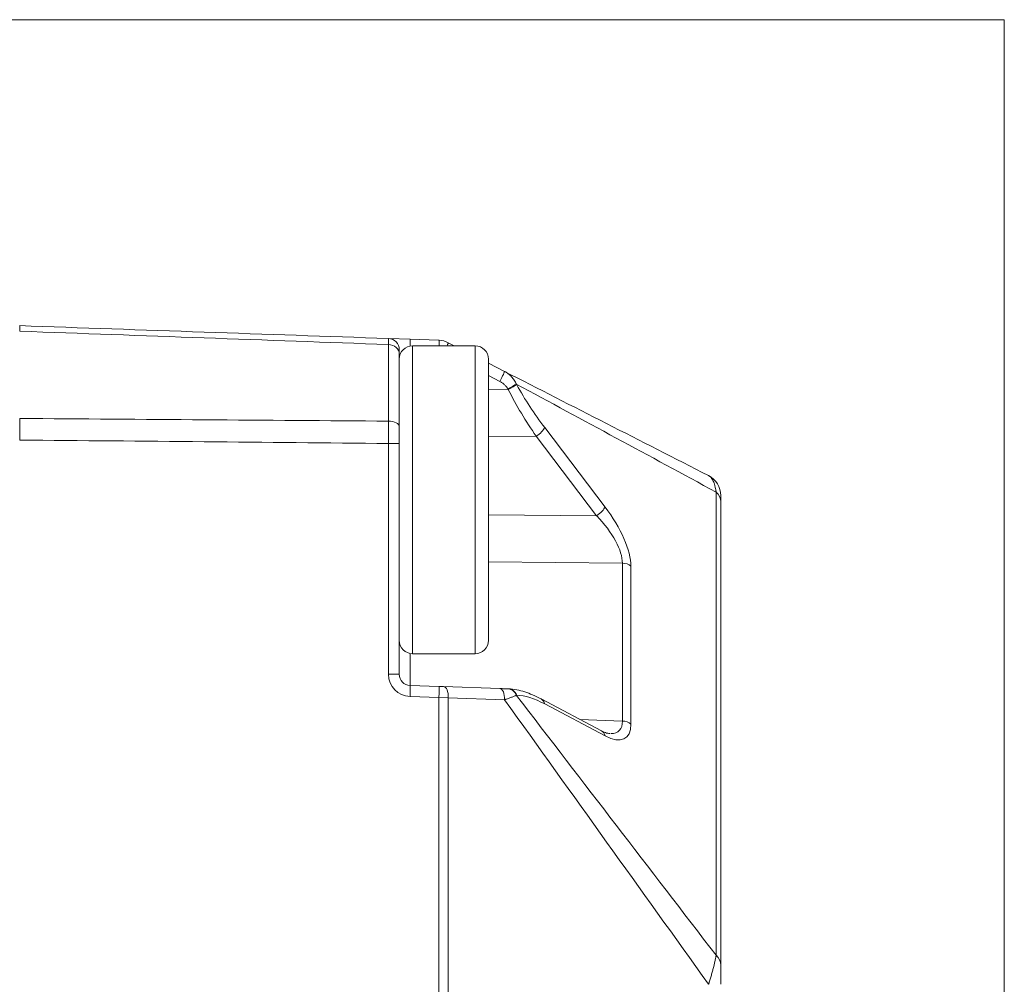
# Model space of a CAD drawing. Header units: millimetres. Extents: x 0 to 837, y 0 to 589.
# Tile 88 of 166: x 489 to 511, y 359 to 380. Entities that reach past the tile are written whole.
import ezdxf

# ---------------------------------------------------------------- set-up
doc = ezdxf.new("R2010")
doc.units = ezdxf.units.MM
doc.layers.add('1', color=7, linetype='Continuous', true_color=0xffffff)

msp = doc.modelspace()

# ---------------------------------------------------------------- linework, layer by layer
at = {"layer": '1', "color": 251, "linetype": 'Continuous', "lineweight": 18}
for q in [(373.329, 380.215), (510.845, 239.555)]:
    msp.add_line((510.845, 380.215), q, dxfattribs=at)
at = {"layer": '1', "color": 143, "linetype": 'Continuous', "lineweight": 18}
for p, q in [((497.054, 373.071), (497.536, 373.054)), ((497.536, 373.054), (498.184, 373.031)), ((498.394, 372.977), (498.526, 372.909)), ((497.295, 372.72), (497.295, 371.096)), ((499.295, 372.517), (499.653, 372.333)), ((497.295, 370.72), (497.295, 365.548)), ((504.495, 369.415), (504.495, 359.036)), ((497.536, 365.298), (498.184, 365.276)), ((498.184, 365.276), (498.289, 365.272)), ((498.289, 365.272), (499.548, 365.228)), ((499.726, 365.222), (499.735, 365.222)), ((501.824, 364.28), (500.47, 364.997)), ((501.824, 364.28), (501.82, 364.282))]:
    msp.add_line(p, q, dxfattribs=at)
at = {"layer": '1', "color": 143, "linetype": 'Continuous', "lineweight": 13}
for p, q in [((497.054, 371.221), (497.054, 372.936)), ((499.548, 372.111), (499.295, 372.24)), ((499.916, 372.05), (499.925, 372.034)), ((499.295, 371.924), (499.735, 371.927)), ((499.735, 371.927), (499.726, 371.943)), ((500.552, 371.075), (501.906, 369.296)), ((497.295, 370.72), (497.054, 370.72)), ((497.054, 365.548), (497.054, 370.72)), ((500.362, 370.88), (499.295, 370.873)), ((501.716, 369.101), (500.362, 370.88)), ((504.392, 359.251), (504.392, 369.63)), ((499.295, 369.122), (501.716, 369.101)), ((502.293, 368.039), (499.295, 368.065)), ((502.293, 364.499), (502.293, 368.039)), ((502.482, 367.97), (502.482, 364.43)), ((497.536, 366.015), (497.536, 365.298)), ((497.054, 365.548), (497.295, 365.548)), ((498.184, 365.026), (497.536, 365.049)), ((498.394, 365.022), (498.184, 365.026)), ((498.184, 256.693), (498.184, 365.026)), ((499.653, 364.978), (498.394, 365.022)), ((498.394, 365.022), (498.394, 256.696)), ((499.925, 365.079), (499.916, 365.08)), ((501.906, 364.167), (500.552, 364.883)), ((501.337, 364.538), (502.293, 364.499))]:
    msp.add_line(p, q, dxfattribs=at)
at = {"layer": '1', "color": 252, "linetype": 'Continuous', "lineweight": 13}
for p, q in [((497.595, 372.646), (497.595, 372.909)), ((498.995, 366.009), (498.995, 372.909)), ((497.595, 366.009), (497.595, 372.646))]:
    msp.add_line(p, q, dxfattribs=at)
at = {"layer": '1', "color": 252, "linetype": 'Continuous', "lineweight": 18}
for p, q in [((498.995, 372.909), (497.595, 372.909)), ((499.295, 372.609), (499.295, 366.309)), ((497.595, 366.009), (498.995, 366.009))]:
    msp.add_line(p, q, dxfattribs=at)
at = {"layer": '1', "color": 143, "linetype": 'Continuous', "lineweight": 18}
for centre, radius, start, end in [((497.045, 372.821), 0.25, 0, 88), ((498.166, 372.532), 0.5, 62.9326, 88), ((503.995, 369.553), 0.5, 0, 62.9326), ((497.545, 365.548), 0.25, 180, 268)]:
    msp.add_arc(centre, radius, start, end, dxfattribs=at)
at = {"layer": '1', "color": 252, "linetype": 'Continuous', "lineweight": 18}
for centre, start, end in [((497.595, 372.609), 90, 180), ((498.995, 372.609), 0, 90), ((497.595, 366.309), 180, 270), ((498.995, 366.309), 270, 0)]:
    msp.add_arc(centre, 0.3, start, end, dxfattribs=at)
at = {"layer": '1', "color": 143, "linetype": 'Continuous', "lineweight": 13}
msp.add_arc((497.554, 365.548), 0.5, 180, 268, dxfattribs=at)
for centre, major_axis, ratio, start_param, end_param in [((497.045, 372.72), (-0.25, 0), 0.865309, 3.141593, 4.677482), ((497.528, 372.804), (-0.009, -0.25), 0.034878, 1.983072, 3.141593), ((498.175, 372.782), (-0.009, -0.25), 0.034878, 2.108565, 3.141593), ((498.28, 372.754), (-0.114, -0.223), 0.031081, 2.356409, 3.141593), ((499.54, 372.111), (0.114, 0.223), 0.031081, 4.72827, 6.283185), ((499.718, 371.943), (0.219, 0.121), 0.016898, 4.742934, 5.838116), ((499.726, 371.927), (-0.219, -0.121), 0.016898, 1.601341, 2.696523), ((501.441, 372.045), (1.867, -2.637), 0.399466, 4.440459, 4.798336), ((501.243, 371.937), (1.824, -2.907), 0.383985, 4.479349, 4.837226), ((497.045, 371.096), (-0.25, 0), 0.501238, 3.141593, 4.677482), ((500.353, 370.967), (-0.199, -0.151), 0.305106, 1.385377, 2.672573), ((503.995, 369.415), (-0.5, 0), 0.707107, 3.141593, 3.796091), ((501.707, 369.189), (-0.199, -0.151), 0.305106, 1.385377, 2.672573), ((501.496, 368.862), (0.863, -1.209), 0.395235, 0.505859, 1.648571), ((501.298, 368.755), (0.917, -0.932), 0.413977, 0.392537, 1.535249), ((502.284, 367.862), (-0.25, 0), 0.707107, 3.796091, 4.677482), ((497.528, 365.049), (-0.009, -0.25), 0.034878, 1.572014, 3.141593), ((498.175, 365.026), (-0.009, -0.25), 0.034878, 1.572014, 3.141593), ((498.28, 365.022), (-0.009, -0.25), 0.454819, 1.586678, 3.141593), ((499.54, 364.978), (0.009, 0.25), 0.454819, 4.72827, 6.283185), ((499.718, 364.972), (0.009, 0.25), 0.874957, 5.188003, 6.283185), ((499.726, 364.972), (-0.009, -0.25), 0.874957, 2.046411, 3.141593), ((501.441, 362.275), (1.874, -2.711), 0.3839, 2.505447, 2.863324), ((500.353, 364.776), (-0.117, -0.221), 0.757824, 2.421108, 3.142099), ((501.298, 365.248), (0.919, -0.964), 0.394251, 5.932291, 6.680803), ((502.284, 364.323), (-0.25, 0), 0.707107, 3.796091, 4.677482), ((501.707, 364.059), (-0.117, -0.221), 0.757824, 2.421108, 3.141576), ((501.496, 365.355), (0.865, -1.236), 0.383064, 5.641253, 6.783965), ((503.995, 359.036), (-0.5, 0), 0.707107, 3.141593, 3.796091)]:
    msp.add_ellipse(centre, major_axis=major_axis, ratio=ratio, start_param=start_param, end_param=end_param, dxfattribs=at)
at = {"layer": '1', "color": 143, "linetype": 'Continuous', "lineweight": 18}
for points, knots in [([(488.795, 373.234), (488.795, 373.255), (488.795, 373.291), (488.795, 373.317), (488.795, 373.333), (488.795, 373.337), (488.795, 373.345), (488.795, 373.349), (488.795, 373.357), (488.795, 373.359), (488.795, 373.359)], [0, 0, 0, 0, 0.250182, 0.500363, 0.500363, 0.625454, 0.625454, 0.750545, 0.750545, 1, 1, 1, 1]), ([(497.295, 372.821), (497.295, 372.821), (497.295, 372.819), (497.295, 372.81), (497.295, 372.804), (497.295, 372.787), (497.295, 372.776), (497.295, 372.751), (497.295, 372.737), (497.295, 372.72)], [0, 0, 0, 0, 0.25, 0.25, 0.5, 0.5, 0.75, 0.75, 1, 1, 1, 1]), ([(488.795, 370.796), (488.795, 370.838), (488.795, 370.922), (488.795, 371.004), (488.795, 371.065), (488.795, 371.085), (488.795, 371.126), (488.795, 371.146), (488.795, 371.204), (488.795, 371.243), (488.795, 371.28)], [0, 0, 0, 0, 0.25, 0.5, 0.5, 0.625, 0.625, 0.75, 0.75, 1, 1, 1, 1]), ([(497.295, 371.096), (497.295, 371.067), (497.295, 371.038), (497.295, 370.977), (497.295, 370.946), (497.295, 370.883), (497.295, 370.851), (497.295, 370.786), (497.295, 370.753), (497.295, 370.72)], [0, 0, 0, 0, 0.25, 0.25, 0.5, 0.5, 0.75, 0.75, 1, 1, 1, 1]), ([(504.495, 369.553), (504.495, 369.553), (504.495, 369.551), (504.495, 369.545), (504.495, 369.542), (504.495, 369.534), (504.495, 369.53), (504.495, 369.515), (504.495, 369.501), (504.495, 369.474), (504.495, 369.464), (504.495, 369.441), (504.495, 369.429), (504.495, 369.415)], [0, 0, 0, 0, 0.25, 0.25, 0.375, 0.375, 0.5, 0.5, 0.75, 0.75, 0.875, 0.875, 1, 1, 1, 1]), ([(499.548, 365.228), (499.567, 365.228), (499.584, 365.227), (499.618, 365.226), (499.634, 365.225), (499.665, 365.224), (499.679, 365.224), (499.705, 365.223), (499.716, 365.222), (499.726, 365.222)], [0, 0, 0, 0, 0.25, 0.25, 0.5, 0.5, 0.75, 0.75, 1, 1, 1, 1]), ([(500.47, 364.997), (500.407, 365.03), (500.226, 365.116), (499.981, 365.198), (499.8, 365.219), (499.735, 365.222)], [0, 0, 0, 0, 0.252259, 0.728713, 1, 1, 1, 1]), ([(502.012, 364.218), (502.012, 364.218), (502.009, 364.218), (501.939, 364.224), (501.868, 364.259), (501.824, 364.28)], [0, 0, 0, 0, 0.002897, 0.517687, 1, 1, 1, 1]), ([(504.495, 359.036), (504.495, 359.022), (504.495, 359.007), (504.495, 358.975), (504.495, 358.958), (504.495, 358.906), (504.495, 358.87), (504.495, 358.814), (504.495, 358.795), (504.495, 358.757), (504.495, 358.737), (504.495, 358.679), (504.495, 358.64), (504.495, 358.601)], [0, 0, 0, 0, 0.125, 0.125, 0.25, 0.25, 0.5, 0.5, 0.625, 0.625, 0.75, 0.75, 1, 1, 1, 1])]:
    msp.add_open_spline(points, degree=3, knots=knots, dxfattribs=at)
for points, degree in [([(488.795, 373.359), (491.548, 373.263), (494.301, 373.167), (497.054, 373.071)], 3), ([(499.653, 372.333), (501.176, 371.555), (502.699, 370.777), (504.223, 369.999)], 3), ([(504.25, 369.984), (504.223, 369.998)], 1)]:
    msp.add_open_spline(points, degree=degree, dxfattribs=at)
at = {"layer": '1', "color": 143, "linetype": 'Continuous', "lineweight": 13}
for points in [[(497.054, 372.936), (494.301, 373.036), (491.548, 373.135), (488.795, 373.234)], [(504.392, 369.63), (502.9, 370.437), (501.408, 371.244), (499.916, 372.05)], [(488.795, 371.28), (491.548, 371.26), (494.301, 371.241), (497.054, 371.221)], [(497.054, 370.72), (494.301, 370.746), (491.548, 370.771), (488.795, 370.796)], [(504.223, 358.601), (502.699, 360.727), (501.176, 362.853), (499.653, 364.978)], [(499.916, 365.08), (501.408, 363.137), (502.9, 361.194), (504.392, 359.251)]]:
    msp.add_open_spline(points, degree=3, dxfattribs=at)
for points, knots in [([(497.054, 372.936), (497.054, 372.958), (497.054, 372.978), (497.054, 373.011), (497.054, 373.025), (497.054, 373.048), (497.054, 373.056), (497.054, 373.065), (497.054, 373.067), (497.054, 373.07), (497.054, 373.071), (497.054, 373.071)], [0, 0, 0, 0, 0.25, 0.25, 0.5, 0.5, 0.75, 0.75, 0.875, 0.875, 1, 1, 1, 1]), ([(499.653, 372.333), (499.657, 372.332), (499.661, 372.33), (499.668, 372.326), (499.679, 372.32), (499.703, 372.305), (499.737, 372.282), (499.762, 372.261), (499.786, 372.24), (499.798, 372.228), (499.832, 372.192), (499.852, 372.166), (499.879, 372.124), (499.887, 372.11), (499.899, 372.088), (499.904, 372.077), (499.91, 372.066), (499.913, 372.058), (499.915, 372.054), (499.916, 372.05)], [0, 0, 0, 0, 0.03125, 0.03125, 0.0625, 0.125, 0.25, 0.375, 0.375, 0.5, 0.5, 0.75, 0.75, 0.875, 0.875, 0.9375, 0.96875, 0.96875, 1, 1, 1, 1]), ([(499.726, 371.943), (499.716, 371.961), (499.705, 371.978), (499.679, 372.011), (499.665, 372.026), (499.634, 372.054), (499.618, 372.067), (499.584, 372.091), (499.567, 372.101), (499.548, 372.111)], [0, 0, 0, 0, 0.25, 0.25, 0.5, 0.5, 0.75, 0.75, 1, 1, 1, 1]), ([(497.054, 370.72), (497.054, 370.764), (497.054, 370.807), (497.054, 370.872), (497.054, 370.894), (497.054, 370.937), (497.054, 370.958), (497.054, 371.021), (497.054, 371.063), (497.054, 371.144), (497.054, 371.183), (497.054, 371.221)], [0, 0, 0, 0, 0.25, 0.25, 0.375, 0.375, 0.5, 0.5, 0.75, 0.75, 1, 1, 1, 1]), ([(504.392, 369.63), (504.391, 369.634), (504.391, 369.637), (504.39, 369.643), (504.389, 369.653), (504.386, 369.674), (504.379, 369.716), (504.371, 369.749), (504.363, 369.781), (504.36, 369.791), (504.354, 369.81), (504.344, 369.838), (504.327, 369.88), (504.312, 369.907), (504.299, 369.926), (504.295, 369.932), (504.287, 369.944), (504.274, 369.96), (504.26, 369.973), (504.246, 369.984), (504.239, 369.989), (504.232, 369.993), (504.227, 369.996), (504.225, 369.997), (504.223, 369.999)], [0, 0, 0, 0, 0.015625, 0.015625, 0.03125, 0.0625, 0.125, 0.25, 0.25, 0.3125, 0.3125, 0.375, 0.5, 0.625, 0.625, 0.6875, 0.6875, 0.75, 0.875, 0.875, 0.9375, 0.96875, 0.96875, 1, 1, 1, 1]), ([(499.916, 365.08), (499.913, 365.078), (499.91, 365.076), (499.903, 365.072), (499.891, 365.067), (499.879, 365.061), (499.852, 365.048), (499.832, 365.04), (499.786, 365.023), (499.762, 365.014), (499.723, 365.001), (499.71, 364.996), (499.689, 364.99), (499.682, 364.987), (499.668, 364.983), (499.661, 364.981), (499.653, 364.978)], [0, 0, 0, 0, 0.0625, 0.0625, 0.125, 0.25, 0.25, 0.5, 0.5, 0.75, 0.75, 0.875, 0.875, 0.9375, 0.9375, 1, 1, 1, 1]), ([(504.223, 358.601), (504.225, 358.609), (504.227, 358.617), (504.232, 358.632), (504.239, 358.655), (504.256, 358.709), (504.269, 358.754), (504.283, 358.799), (504.287, 358.814), (504.295, 358.844), (504.308, 358.888), (504.319, 358.93), (504.341, 359.013), (504.354, 359.066), (504.368, 359.128), (504.371, 359.14), (504.376, 359.164), (504.381, 359.187), (504.386, 359.215), (504.389, 359.233), (504.39, 359.241), (504.391, 359.246), (504.391, 359.248), (504.392, 359.251)], [0, 0, 0, 0, 0.03125, 0.03125, 0.0625, 0.125, 0.25, 0.25, 0.3125, 0.3125, 0.375, 0.5, 0.5, 0.75, 0.75, 0.8125, 0.8125, 0.875, 0.9375, 0.96875, 0.984375, 0.984375, 1, 1, 1, 1])]:
    msp.add_open_spline(points, degree=3, knots=knots, dxfattribs=at)

doc.saveas('drawing.dxf')
